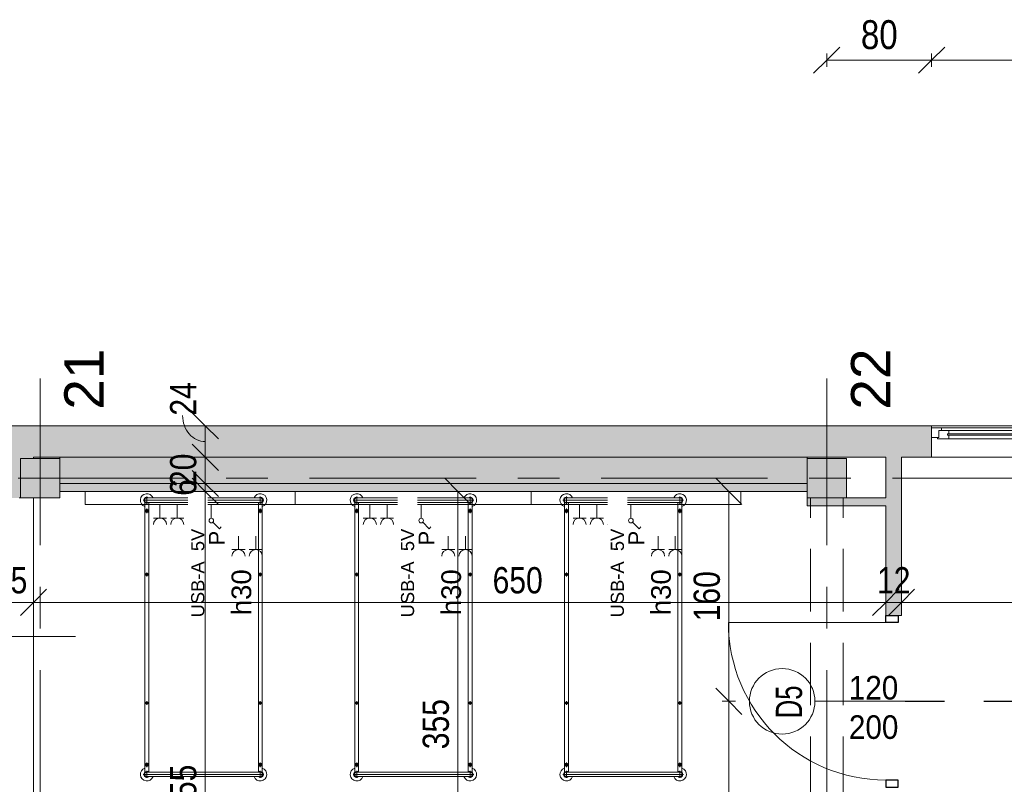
# Model space of a CAD drawing. Header units: centimetres. Extents: x -1631 to 1829, y -257 to 3158.
# Tile 35 of 128: x -1228 to -477, y 2575 to 3158. Entities that reach past the tile are written whole.
import ezdxf

# ---------------------------------------------------------------- set-up
doc = ezdxf.new("R2010")
doc.units = ezdxf.units.CM
for name, pattern in [('Dash', [60, 30, -30]), ('Oś', [222.25, 127, -31.75, 31.75, -31.75]), ('Ukryte', [71.438, 47.625, -23.813])]:
    doc.linetypes.add(name, pattern=pattern)
for name, color, linetype, lineweight in [('A-ANNO-DIMS', 211, 'Continuous', 13), ('A-ANNO-DIMS-100', 211, 'Continuous', 13), ('A-ANNO-NOTE', 131, 'Continuous', 9), ('A-DETL', 90, 'Continuous', 9), ('A-DETL-GENF', 92, 'Continuous', 9), ('A-DETL-HDLN', 90, 'Ukryte', 9), ('A-DETL-MEDM', 33, 'Continuous', 13), ('A-DOOR', 31, 'Continuous', 13), ('A-GLAZ', 151, 'Continuous', 13), ('A-GLAZ-IDEN', 152, 'Continuous', 13), ('A-WALL', 113, 'Continuous', 13), ('A-WALL-PATT', 111, 'Continuous', 13), ('I-FURN', 30, 'Continuous', 9), ('Q-SPCQ', 91, 'Continuous', 9), ('S-COLS', 52, 'Continuous', 13), ('S-GRID', 1, 'Continuous', 13), ('S-GRID-IDEN', 1, 'Continuous', 13)]:
    doc.layers.add(name, color=color, linetype=linetype, lineweight=lineweight)
doc.styles.add('Arial', font='arial.ttf', dxfattribs={"width": 0.9, "height": 18})
doc.styles.add('Arial Narrow_1', font='ARIALN.TTF', dxfattribs={"height": 22})
doc.styles.add('Arial Narrow_5', font='ARIALN.TTF', dxfattribs={"height": 20})
doc.styles.add('Arial_1', font='arial.ttf', dxfattribs={"width": 0.7, "height": 20})
doc.styles.add('Arial_13', font='arial.ttf', dxfattribs={"height": 0.2})
doc.styles.add('Arial_4', font='arial.ttf', dxfattribs={"height": 10})
doc.styles.add('Arial_5', font='arial.ttf', dxfattribs={"height": 12})
doc.styles.add('Arial_6', font='arial.ttf', dxfattribs={"height": 15})
doc.styles.add('Arial_7', font='arial.ttf', dxfattribs={"height": 30})
doc.dimstyles.new('Diagonal_1_100__0_1_', dxfattribs={"dimscale": 30.48, "dimtxt": 22.515481, "dimasz": 0.656168, "dimexe": 0.164042, "dimexo": 0.0625, "dimgap": 0.065617, "dimtad": 1, "dimdec": 1, "dimrnd": 0.1, "dimdsep": 46, "dimtxsty": 'Arial Narrow_1', "dimblk1": 'OBLIQUE', "dimblk2": 'OBLIQUE', "dimsah": 1, "dimcen": 0.09, "dimazin": 0, "dimtfac": 1, "dimtdec": 4, "dimtix": 1, "dimtmove": 0, "dimatfit": 3, "dimfxl": 0.164042, "dimfxlon": 1, "dimtvp": 1, "dimtolj": 1, "dimtzin": 0, "dimarcsym": 2})
doc.dimstyles.new('Diagonal_1_100__0__wewnętrzne', dxfattribs={"dimscale": 30.48, "dimtxt": 20.468619, "dimasz": 0.656168, "dimexe": 0.164042, "dimexo": 0.0625, "dimgap": 0.032808, "dimtad": 1, "dimdec": 0, "dimdsep": 46, "dimtxsty": 'Arial Narrow_5', "dimblk1": 'OBLIQUE', "dimblk2": 'OBLIQUE', "dimsah": 1, "dimcen": 0.09, "dimazin": 0, "dimtfac": 1, "dimtdec": 4, "dimtix": 1, "dimtmove": 1, "dimatfit": 3, "dimfxl": 0.164042, "dimfxlon": 1, "dimtvp": 1, "dimtolj": 1, "dimtzin": 0, "dimarcsym": 2})
doc.dimstyles.new('Diagonal_1_100__0__wewnętrzne_1', dxfattribs={"dimscale": 30.48, "dimtxt": 20.468619, "dimasz": 0.656168, "dimexe": 0.164042, "dimexo": 0.0625, "dimgap": 0.032808, "dimtad": 1, "dimdec": 0, "dimdsep": 46, "dimtxsty": 'Arial Narrow_5', "dimblk1": 'OBLIQUE', "dimblk2": 'OBLIQUE', "dimsah": 1, "dimcen": 0.09, "dimazin": 0, "dimtfac": 1, "dimtdec": 4, "dimtix": 1, "dimtmove": 0, "dimatfit": 3, "dimfxl": 0.164042, "dimfxlon": 1, "dimtvp": 1, "dimtolj": 1, "dimtzin": 0, "dimarcsym": 2})
doc.dimstyles.new('Diagonal_1_100__0__wewnętrzne_2', dxfattribs={"dimscale": 30.48, "dimtxt": 20.468619, "dimasz": 0.656168, "dimexe": 0.164042, "dimexo": 0.0625, "dimgap": 0.032808, "dimtad": 1, "dimdec": 0, "dimdsep": 46, "dimtxsty": 'Arial Narrow_5', "dimblk1": 'OBLIQUE', "dimblk2": 'OBLIQUE', "dimsah": 1, "dimcen": 0.09, "dimazin": 0, "dimtfac": 1, "dimtdec": 4, "dimtix": 1, "dimtmove": 2, "dimatfit": 3, "dimfxl": 0.164042, "dimfxlon": 1, "dimtvp": 1, "dimtolj": 1, "dimtzin": 0, "dimarcsym": 2})

# ---------------------------------------------------------------- blocks, each defined once
blk = doc.blocks.new('M_Concrete-Square-Column - 300 x 300mm-1794509-5_piętro III __10_50 m_ - stan projektowany')
at = {"layer": 'S-COLS', "lineweight": 9}
blk.add_hatch(color=254, dxfattribs=at).paths.add_polyline_path([(15, -15), (15, 15), (-15, 15), (-15, -15)], flags=0)
for p, q in [((15, 15), (-15, 15)), ((-15, 15), (-15, -15)), ((15, -15), (15, 15)), ((-15, -15), (15, -15))]:
    blk.add_line(p, q, dxfattribs=at)
blk = doc.blocks.new('łóżko 195x90 typ FAMED _102039_ - łóżko 195x90 typ FAMED _102039_-832813-5_piętro III __10_50 m_ - stan projektowany')
at = {"layer": 'I-FURN'}
for p, q in [((-43.25, 102.02), (-43.25, 107.47)), ((-43.25, 106.45), (43.25, 106.45)), ((43.25, 102.02), (43.25, 107.47)), ((-45.98, 104.75), (45.97, 104.75)), ((-44.75, 103.1), (-44.75, -102.61)), ((-43.25, 103.05), (43.25, 103.05)), ((-43.25, 94.85), (-43.25, 98.35)), ((-41.75, -102.55), (-41.75, 103.1)), ((41.75, -102.61), (41.75, 103.05)), ((43.25, 94.85), (43.25, 98.35)), ((44.75, 103.1), (44.75, -102.61)), ((-45, 96.6), (-41.5, 96.6)), ((45, 96.6), (41.5, 96.6)), ((-44.75, 48.19), (-41.75, 48.19)), ((-43.25, 49.69), (-43.25, 46.69)), ((44.75, 48.19), (41.75, 48.19)), ((43.25, 49.69), (43.25, 46.69)), ((-44.75, -49.81), (-41.75, -49.81)), ((-43.25, -48.31), (-43.25, -51.31)), ((44.75, -49.81), (41.75, -49.81)), ((43.25, -48.31), (43.25, -51.31)), ((-45, -96.93), (-41.5, -96.93)), ((-43.25, -95.18), (-43.25, -98.68)), ((45, -96.93), (41.5, -96.93)), ((43.25, -95.18), (43.25, -98.68)), ((45.97, -104.25), (-45.98, -104.25)), ((-43.25, -101.53), (-43.25, -106.98)), ((-43.25, -102.55), (43.25, -102.55)), ((43.25, -101.53), (43.25, -106.98)), ((-43.25, -105.95), (43.25, -105.95))]:
    blk.add_line(p, q, dxfattribs=at)
for centre, radius in [((-43.25, 96.6), 1.25), ((43.25, 96.6), 1.25), ((-43.25, 96.6), 0.8), ((43.25, 96.6), 0.8), ((-43.25, 48.19), 1), ((43.25, 48.19), 1), ((-43.25, -49.81), 1), ((43.25, -49.81), 1), ((-43.25, -96.93), 1.25), ((-43.25, -96.93), 0.8), ((43.25, -96.93), 1.25), ((43.25, -96.93), 0.8)]:
    blk.add_circle(centre, radius, dxfattribs=at)
for centre, radius, start, end in [((-43.25, 104.75), 5, 19.87687, 252.5424), ((-43.25, 104.75), 2.23, 49.8221, 312.38874), ((-43.25, 104.75), 1.93, 62.02067, 297.97933), ((-43.25, 104.75), 1.7, 90, 270), ((43.25, 104.75), 5, 287.4576, 160.12313), ((43.25, 104.75), 2.23, 229.8221, 130.1779), ((43.25, 104.75), 1.93, 242.02067, 117.97933), ((43.25, 104.75), 1.7, 270, 90), ((-43.25, -104.25), 5, 107.4576, 340.12313), ((-43.25, -104.25), 2.23, 49.8221, 310.1779), ((-43.25, -104.25), 1.93, 62.02067, 297.97933), ((-43.25, -104.25), 1.7, 90, 270), ((43.25, -104.25), 5, 199.87687, 72.5424), ((43.25, -104.25), 2.23, 229.8221, 130.1779), ((43.25, -104.25), 1.93, 242.02067, 117.97933), ((43.25, -104.25), 1.7, 270, 90)]:
    blk.add_arc(centre, radius, start, end, dxfattribs=at)
blk = doc.blocks.new('Panel Gazowo Oswietleniowy 2 - Type 1-2423792-5_piętro III __10_50 m_ - stan projektowany')
at = {"layer": 'Q-SPCQ'}
for p, q in [((-112.5, 47.33), (-102.5, 47.33)), ((-107.5, 47.33), (-107.5, 37)), ((-99.33, 47.33), (-89.33, 47.33)), ((-94.33, 47.33), (-94.33, 37)), ((47.5, 47.33), (57.5, 47.33)), ((52.5, 47.33), (52.5, 37)), ((60.67, 47.33), (70.67, 47.33)), ((65.67, 47.33), (65.67, 37)), ((-79.82, 31.43), (-81.13, 30.12)), ((-74.88, 26.48), (-79.82, 31.43)), ((80.18, 31.43), (78.87, 30.12)), ((85.12, 26.48), (80.18, 31.43)), ((-73.64, 13), (-73.64, 23.5)), ((-66.13, 23.33), (-56.13, 23.33)), ((-61.13, 23.33), (-61.13, 13)), ((-52.67, 23.33), (-42.67, 23.33)), ((-47.67, 23.33), (-47.67, 13)), ((-39.5, 23.33), (-29.5, 23.33)), ((-34.5, 23.33), (-34.5, 13)), ((86.36, 13), (86.36, 23.5)), ((93.87, 23.33), (103.87, 23.33)), ((98.87, 23.33), (98.87, 13)), ((107.33, 23.33), (117.33, 23.33)), ((112.33, 23.33), (112.33, 13)), ((120.5, 23.33), (130.5, 23.33)), ((125.5, 23.33), (125.5, 13)), ((-157.5, 3), (-157.5, 13)), ((-157.5, 13), (182.5, 13)), ((182.5, 13), (182.5, 3))]:
    blk.add_line(p, q, dxfattribs=at)
for centre in [(-73.64, 25.25), (86.36, 25.25)]:
    blk.add_circle(centre, 1.75, dxfattribs=at)
for centre, end in [((-107.5, 52.33), 0), ((-94.33, 52.33), 0), ((52.5, 52.33), 0), ((65.67, 52.33), 0), ((-61.13, 28.33), 360), ((-47.67, 28.33), 360), ((-34.5, 28.33), 360), ((98.87, 28.33), 360), ((112.33, 28.33), 360), ((125.5, 28.33), 360)]:
    blk.add_arc(centre, 5, 180, end, dxfattribs=at)
blk = doc.blocks.new('DRZWI 1S - automatyczna etykieta - Drzwi 120-2381491-5_piętro III __10_50 m_ - stan projektowany')
at = {"layer": 'A-DETL-GENF'}
for p, q in [((-65.5, 6), (-65.5, -3.5)), ((-60, 6), (-65.5, 6)), ((-60, -3.5), (-60, 6)), ((65.5, 6), (60, 6)), ((60, 6), (60, -3.5)), ((65.5, -3.5), (65.5, 6)), ((-65.5, -3.5), (-60, -3.5)), ((60, -3.5), (65.5, -3.5))]:
    blk.add_line(p, q, dxfattribs=at)
at = {"layer": 'A-DETL-MEDM', "lineweight": 25}
for p, q in [((-60, 6), (-65.5, 6)), ((-65.5, 6), (-65.5, -3.5)), ((-60, -3.5), (-60, 6)), ((60, -3.5), (60, 6)), ((60, 6), (65.5, 6)), ((65.5, 6), (65.5, -3.5)), ((-65.5, -3.5), (-60, -3.5)), ((65.5, -3.5), (60, -3.5))]:
    blk.add_line(p, q, dxfattribs=at)
at = {"layer": 'A-DOOR'}
blk.add_line((60, 6), (60, 126), dxfattribs=at)
blk.add_arc((60, 6), 120, 90, 180, dxfattribs=at)
blk = doc.blocks.new('Okno - automatyczna etykieta - 200x165 _projektowane_-2617392-5_piętro III __10_50 m_ - stan projektowany')
at = {"layer": 'A-GLAZ'}
for p, q in [((-92.5, 10.5), (-100, 10.5)), ((-100, 10.5), (-100, 3)), ((-100, 10.5), (100, 10.5)), ((-87, 8.5), (-94.5, 8.5)), ((-94.5, 8.5), (-94.5, 3)), ((-94.5, 3), (-94.5, 8.5)), ((-94.5, 8.5), (-92.5, 8.5)), ((-92.5, 8.5), (-92.5, 10.5)), ((92.5, 10.5), (-92.5, 10.5)), ((-87, 5.75), (-87, 8.5)), ((87, 8.5), (-87, 8.5)), ((94.5, 8.5), (87, 8.5)), ((87, 8.5), (87, 5.75)), ((100, 10.5), (92.5, 10.5)), ((92.5, 10.5), (92.5, 8.5)), ((92.5, 8.5), (94.5, 8.5)), ((94.5, 3), (94.5, 8.5)), ((94.5, 8.5), (94.5, 3)), ((100, 3), (100, 10.5)), ((-100, 3), (-94.5, 3)), ((-94.5, 3), (-95.5, 3)), ((-95.5, 3), (-95.5, 2)), ((-95.5, 2), (-87, 2)), ((88, 5.75), (-88, 5.75)), ((-88, 5.75), (-88, 4.75)), ((-88, 4.75), (-88, 5.75)), ((-88, 5.75), (-87, 5.75)), ((-88, 4.75), (88, 4.75)), ((-87, 4.75), (-88, 4.75)), ((-87, 2), (-87, 4.75)), ((87, 2), (-87, 2)), ((2.5, 7.25), (-2.5, 7.25)), ((-2.5, 7.25), (-2.5, 3.25)), ((-2.5, 3.25), (2.5, 3.25)), ((2.5, 3.25), (2.5, 7.25)), ((87, 5.75), (88, 5.75)), ((87, 4.75), (87, 2)), ((88, 4.75), (87, 4.75)), ((87, 2), (95.5, 2)), ((88, 4.75), (88, 5.75)), ((88, 5.75), (88, 4.75)), ((95.5, 3), (94.5, 3)), ((94.5, 3), (100, 3)), ((95.5, 2), (95.5, 3))]:
    blk.add_line(p, q, dxfattribs=at)
blk = doc.blocks.new('DIMBLOCK35-5_piętro III __10_50 m_ - stan projektowany')
at = {"layer": 'A-ANNO-DIMS-100', "transparency": 16777216}
for p, q in [((-1086.6, 2798.33), (-1096.6, 2808.33)), ((-1091.6, 2798.33), (-1081.6, 2798.33)), ((-1086.6, 2798.33), (-1091.6, 2798.33)), ((-1086.6, 2343.33), (-1086.6, 2798.33)), ((-1086.6, 2798.33), (-1076.6, 2788.33)), ((-1086.6, 2343.33), (-1096.6, 2353.33)), ((-1091.6, 2343.33), (-1081.6, 2343.33)), ((-1086.6, 2343.33), (-1091.6, 2343.33)), ((-1086.6, 2343.33), (-1076.6, 2333.33))]:
    blk.add_line(p, q, dxfattribs=at)
at = {"layer": 'A-ANNO-DIMS-100', "color": 0, "transparency": 16777216, "insert": (-1113.45, 2551.82), "char_height": 20, "width": 45.6158, "attachment_point": 1, "rotation": 90, "line_spacing_factor": 0.974696, "style": 'Arial Narrow_5'}
blk.add_mtext('455', dxfattribs=at)
blk = doc.blocks.new('_Oblique')
at = {"color": 0, "linetype": 'ByBlock', "lineweight": -2}
blk.add_line((-0.5, -0.5), (0.5, 0.5), dxfattribs=at)
blk = doc.blocks.new('DIMBLOCK36-5_piętro III __10_50 m_ - stan projektowany')
at = {"layer": 'A-ANNO-DIMS-100', "transparency": 16777216}
for p, q in [((-1086.6, 2804.33), (-1096.6, 2814.33)), ((-1086.6, 2798.33), (-1096.6, 2808.33)), ((-1091.6, 2804.33), (-1081.6, 2804.33)), ((-1086.6, 2804.33), (-1091.6, 2804.33)), ((-1086.6, 2798.33), (-1086.6, 2804.33)), ((-1086.6, 2804.33), (-1076.6, 2794.33)), ((-1091.6, 2798.33), (-1081.6, 2798.33)), ((-1086.6, 2798.33), (-1091.6, 2798.33)), ((-1086.6, 2798.33), (-1076.6, 2788.33))]:
    blk.add_line(p, q, dxfattribs=at)
at = {"layer": 'A-ANNO-DIMS-100', "color": 0, "transparency": 16777216, "insert": (-1113.45, 2794.99), "char_height": 20, "width": 15.2053, "attachment_point": 1, "rotation": 90, "line_spacing_factor": 0.974696, "style": 'Arial Narrow_5'}
blk.add_mtext('\\fArial Narrow|b0|i0|c238|p34|;6', dxfattribs=at)
blk = doc.blocks.new('DIMBLOCK37-5_piętro III __10_50 m_ - stan projektowany')
at = {"layer": 'A-ANNO-DIMS-100', "transparency": 16777216}
for p, q in [((-1086.6, 2824.33), (-1096.6, 2834.33)), ((-1077.69, 2824.33), (-1091.6, 2824.33)), ((-1086.6, 2804.33), (-1086.6, 2824.33)), ((-1086.6, 2824.33), (-1076.6, 2814.33)), ((-1086.6, 2824.33), (-1077.69, 2824.33)), ((-1086.6, 2804.33), (-1096.6, 2814.33)), ((-1091.6, 2804.33), (-1081.6, 2804.33)), ((-1086.6, 2804.33), (-1091.6, 2804.33)), ((-1086.6, 2804.33), (-1076.6, 2794.33))]:
    blk.add_line(p, q, dxfattribs=at)
at = {"layer": 'A-ANNO-DIMS-100', "color": 0, "transparency": 16777216, "insert": (-1113.45, 2801.65), "char_height": 20, "width": 30.4105, "attachment_point": 1, "rotation": 90, "line_spacing_factor": 0.974696, "style": 'Arial Narrow_5'}
blk.add_mtext('20', dxfattribs=at)
blk = doc.blocks.new('DIMBLOCK38-5_piętro III __10_50 m_ - stan projektowany')
at = {"layer": 'A-ANNO-DIMS-100', "transparency": 16777216}
for p, q in [((-1086.6, 2848.33), (-1096.6, 2858.33)), ((-1091.6, 2848.33), (-1081.6, 2848.33)), ((-1086.6, 2848.33), (-1091.6, 2848.33)), ((-1086.6, 2824.33), (-1086.6, 2848.33)), ((-1086.6, 2848.33), (-1076.6, 2838.33)), ((-1086.6, 2824.33), (-1096.6, 2834.33)), ((-1077.69, 2824.33), (-1091.6, 2824.33)), ((-1086.6, 2824.33), (-1076.6, 2814.33)), ((-1086.6, 2824.33), (-1077.69, 2824.33))]:
    blk.add_line(p, q, dxfattribs=at)
blk.add_ellipse((-1086.6, 2856.08), major_axis=(0, 19.75), ratio=0.873073, start_param=1.570796, end_param=3.141593, dxfattribs=at)
at = {"layer": 'A-ANNO-DIMS-100', "color": 0, "transparency": 16777216, "insert": (-1113.45, 2856.08), "char_height": 20, "width": 30.4105, "attachment_point": 1, "rotation": 90, "line_spacing_factor": 0.974696, "style": 'Arial Narrow_5'}
blk.add_mtext('24', dxfattribs=at)
blk = doc.blocks.new('DIMBLOCK75-5_piętro III __10_50 m_ - stan projektowany')
at = {"layer": 'A-ANNO-DIMS-100', "transparency": 16777216}
for p, q in [((-1252.62, 2713.76), (-1242.62, 2723.76)), ((-1252.62, 2718.76), (-1252.62, 2708.76)), ((-1252.62, 2713.76), (-1252.62, 2718.76)), ((-1217.62, 2713.76), (-1207.62, 2723.76)), ((-1217.62, 2718.76), (-1217.62, 2708.76)), ((-1217.62, 2713.76), (-1217.62, 2718.76)), ((-1252.62, 2713.76), (-1262.62, 2703.76)), ((-1252.62, 2713.76), (-1217.62, 2713.76)), ((-1217.62, 2713.76), (-1227.62, 2703.76))]:
    blk.add_line(p, q, dxfattribs=at)
at = {"layer": 'A-ANNO-DIMS-100', "color": 0, "transparency": 16777216, "insert": (-1247.79, 2740.61), "char_height": 20, "width": 30.4105, "attachment_point": 1, "line_spacing_factor": 0.974696, "style": 'Arial Narrow_5'}
blk.add_mtext('35', dxfattribs=at)
blk = doc.blocks.new('DIMBLOCK76-5_piętro III __10_50 m_ - stan projektowany')
at = {"layer": 'A-ANNO-DIMS-100', "transparency": 16777216}
for p, q in [((-1217.62, 2713.76), (-1207.62, 2723.76)), ((-1217.62, 2718.76), (-1217.62, 2708.76)), ((-1217.62, 2713.76), (-1217.62, 2718.76)), ((-567.62, 2713.76), (-557.62, 2723.76)), ((-567.62, 2718.76), (-567.62, 2708.76)), ((-567.62, 2713.76), (-567.62, 2718.76)), ((-1217.62, 2713.76), (-1227.62, 2703.76)), ((-1217.62, 2713.76), (-567.62, 2713.76)), ((-567.62, 2713.76), (-577.62, 2703.76))]:
    blk.add_line(p, q, dxfattribs=at)
at = {"layer": 'A-ANNO-DIMS-100', "color": 0, "transparency": 16777216, "insert": (-867.45, 2740.61), "char_height": 20, "width": 45.6158, "attachment_point": 1, "line_spacing_factor": 0.974696, "style": 'Arial Narrow_5'}
blk.add_mtext('650', dxfattribs=at)
blk = doc.blocks.new('DIMBLOCK77-5_piętro III __10_50 m_ - stan projektowany')
at = {"layer": 'A-ANNO-DIMS-100', "transparency": 16777216}
for p, q in [((-567.62, 2713.76), (-557.62, 2723.76)), ((-567.62, 2718.76), (-567.62, 2708.76)), ((-567.62, 2713.76), (-567.62, 2718.76)), ((-555.62, 2713.76), (-545.62, 2723.76)), ((-555.62, 2718.76), (-555.62, 2708.76)), ((-555.62, 2713.76), (-555.62, 2718.76)), ((-567.62, 2713.76), (-577.62, 2703.76)), ((-567.62, 2713.76), (-555.62, 2713.76)), ((-555.62, 2713.76), (-565.62, 2703.76))]:
    blk.add_line(p, q, dxfattribs=at)
at = {"layer": 'A-ANNO-DIMS-100', "color": 0, "transparency": 16777216, "insert": (-574.29, 2740.61), "char_height": 20, "width": 30.4105, "attachment_point": 1, "line_spacing_factor": 0.974696, "style": 'Arial Narrow_5'}
blk.add_mtext('12', dxfattribs=at)
blk = doc.blocks.new('DIMBLOCK78-5_piętro III __10_50 m_ - stan projektowany')
at = {"layer": 'A-ANNO-DIMS-100', "transparency": 16777216}
for p, q in [((-555.62, 2713.76), (-545.62, 2723.76)), ((-555.62, 2718.76), (-555.62, 2708.76)), ((-555.62, 2713.76), (-555.62, 2718.76)), ((-322.62, 2713.76), (-312.62, 2723.76)), ((-322.62, 2718.76), (-322.62, 2708.76)), ((-322.62, 2713.76), (-322.62, 2718.76)), ((-555.62, 2713.76), (-565.62, 2703.76)), ((-555.62, 2713.76), (-322.62, 2713.76)), ((-322.62, 2713.76), (-332.62, 2703.76))]:
    blk.add_line(p, q, dxfattribs=at)
at = {"layer": 'A-ANNO-DIMS-100', "color": 0, "transparency": 16777216, "insert": (-458.13, 2740.61), "char_height": 20, "width": 45.6158, "attachment_point": 1, "line_spacing_factor": 0.974696, "style": 'Arial Narrow_5'}
blk.add_mtext('233', dxfattribs=at)
blk = doc.blocks.new('DIMBLOCK117-5_piętro III __10_50 m_ - stan projektowany')
at = {"layer": 'A-ANNO-DIMS-100', "transparency": 16777216}
for p, q in [((-893.96, 2798.33), (-903.96, 2808.33)), ((-898.96, 2798.33), (-888.96, 2798.33)), ((-893.96, 2798.33), (-898.96, 2798.33)), ((-893.96, 2443.33), (-893.96, 2798.33)), ((-893.96, 2798.33), (-883.96, 2788.33)), ((-893.96, 2443.33), (-903.96, 2453.33)), ((-898.96, 2443.33), (-888.96, 2443.33)), ((-893.96, 2443.33), (-898.96, 2443.33)), ((-893.96, 2443.33), (-883.96, 2433.33))]:
    blk.add_line(p, q, dxfattribs=at)
at = {"layer": 'A-ANNO-DIMS-100', "color": 0, "transparency": 16777216, "insert": (-920.81, 2601.82), "char_height": 20, "width": 45.6158, "attachment_point": 1, "rotation": 90, "line_spacing_factor": 0.974696, "style": 'Arial Narrow_5'}
blk.add_mtext('355', dxfattribs=at)
blk = doc.blocks.new('DIMBLOCK159-5_piętro III __10_50 m_ - stan projektowany')
at = {"layer": 'A-ANNO-DIMS-100', "transparency": 16777216}
for p, q in [((-687.3, 2638.33), (-697.3, 2648.33)), ((-692.3, 2638.33), (-682.3, 2638.33)), ((-687.3, 2638.33), (-692.3, 2638.33)), ((-687.3, 2379.33), (-687.3, 2638.33)), ((-687.3, 2638.33), (-677.3, 2628.33)), ((-687.3, 2379.33), (-697.3, 2389.33)), ((-692.3, 2379.33), (-682.3, 2379.33)), ((-687.3, 2379.33), (-692.3, 2379.33)), ((-687.3, 2379.33), (-677.3, 2369.33))]:
    blk.add_line(p, q, dxfattribs=at)
at = {"layer": 'A-ANNO-DIMS-100', "color": 0, "transparency": 16777216, "insert": (-714.15, 2489.82), "char_height": 20, "width": 45.6158, "attachment_point": 1, "rotation": 90, "line_spacing_factor": 0.974696, "style": 'Arial Narrow_5'}
blk.add_mtext('259', dxfattribs=at)
blk = doc.blocks.new('DIMBLOCK160-5_piętro III __10_50 m_ - stan projektowany')
at = {"layer": 'A-ANNO-DIMS-100', "transparency": 16777216}
for p, q in [((-687.3, 2798.33), (-697.3, 2808.33)), ((-692.3, 2798.33), (-682.3, 2798.33)), ((-687.3, 2798.33), (-692.3, 2798.33)), ((-687.3, 2638.33), (-687.3, 2798.33)), ((-687.3, 2798.33), (-677.3, 2788.33)), ((-687.3, 2638.33), (-697.3, 2648.33)), ((-692.3, 2638.33), (-682.3, 2638.33)), ((-687.3, 2638.33), (-692.3, 2638.33)), ((-687.3, 2638.33), (-677.3, 2628.33))]:
    blk.add_line(p, q, dxfattribs=at)
at = {"layer": 'A-ANNO-DIMS-100', "color": 0, "transparency": 16777216, "insert": (-714.15, 2699.32), "char_height": 20, "width": 45.6158, "attachment_point": 1, "rotation": 90, "line_spacing_factor": 0.974696, "style": 'Arial Narrow_5'}
blk.add_mtext('160', dxfattribs=at)
blk = doc.blocks.new('Okno_LD_typ 100 - metka _ wys_parapetu-2491833-5_piętro III __10_50 m_ - stan projektowany')
at = {"layer": 'A-GLAZ-IDEN'}
blk.add_line((0, 1.8925), (0, -0.3919), dxfattribs=at)
blk.add_circle((0, -0.0919), 0.3, dxfattribs=at)
at = {"layer": 'A-GLAZ-IDEN', "insert": (0.4711, 0.6634), "char_height": 0.2, "width": 0.48783, "attachment_point": 3, "rotation": 90, "line_spacing_factor": 0.936439, "style": 'Arial_13', "bg_fill": 3, "box_fill_scale": 1.25, "bg_fill_color": 256, "bg_fill_true_color": 13158600, "bg_fill_transparency": 0}
blk.add_mtext('\\pxqr,t6.35,12.7,19.05,25.4,31.75,38.1,44.45,50.8,57.15,63.5,69.85,76.2,82.55,88.9,95.25,101.6,107.95,114.3,120.65,127,133.35,139.7,146.05,152.4,158.75,165.1,171.45,177.8,184.15,190.5,196.85,203.2;{hp= }', dxfattribs=at)
blk = doc.blocks.new('DIMBLOCK266-5_piętro III __10_50 m_ - stan projektowany')
at = {"layer": 'A-ANNO-DIMS-100', "transparency": 16777216}
for p, q in [((-532.62, 3127.02), (-522.62, 3137.02)), ((-532.62, 3122.02), (-532.62, 3132.02)), ((-332.62, 3127.02), (-322.62, 3137.02)), ((-332.62, 3122.02), (-332.62, 3132.02)), ((-532.62, 3127.02), (-542.62, 3117.02)), ((-332.62, 3127.02), (-532.62, 3127.02)), ((-532.62, 3127.02), (-532.62, 3122.02)), ((-332.62, 3127.02), (-342.62, 3117.02)), ((-332.62, 3127.02), (-332.62, 3122.02))]:
    blk.add_line(p, q, dxfattribs=at)
at = {"layer": 'A-ANNO-DIMS-100', "color": 0, "transparency": 16777216, "insert": (-453.53, 3157.45), "char_height": 22, "width": 50.1774, "attachment_point": 1, "line_spacing_factor": 0.974696, "style": 'Arial Narrow_1'}
blk.add_mtext('200', dxfattribs=at)
blk = doc.blocks.new('DIMBLOCK267-5_piętro III __10_50 m_ - stan projektowany')
at = {"layer": 'A-ANNO-DIMS-100', "transparency": 16777216}
for p, q in [((-612.62, 3127.02), (-602.62, 3137.02)), ((-612.62, 3122.02), (-612.62, 3132.02)), ((-532.62, 3127.02), (-522.62, 3137.02)), ((-532.62, 3122.02), (-532.62, 3132.02)), ((-612.62, 3127.02), (-622.62, 3117.02)), ((-532.62, 3127.02), (-612.62, 3127.02)), ((-612.62, 3127.02), (-612.62, 3122.02)), ((-532.62, 3127.02), (-542.62, 3117.02)), ((-532.62, 3127.02), (-532.62, 3122.02))]:
    blk.add_line(p, q, dxfattribs=at)
at = {"layer": 'A-ANNO-DIMS-100', "color": 0, "transparency": 16777216, "insert": (-586.56, 3157.45), "char_height": 22, "width": 33.4516, "attachment_point": 1, "line_spacing_factor": 0.974696, "style": 'Arial Narrow_1'}
blk.add_mtext('80', dxfattribs=at)

msp = doc.modelspace()

# ---------------------------------------------------------------- hatches: boundary and pattern name
at = {"layer": 'A-WALL-PATT'}
for points in [[(-1227.62, 2793.33), (-1227.62, 2823.33), (-1217.62, 2823.33), (-1217.62, 2848.33), (-1252.62, 2848.33), (-1252.62, 2793.33), (-1228.62, 2793.33)], [(-627.62, 2804.33), (-627.62, 2824.33), (-1197.62, 2824.33), (-1197.62, 2804.33), (-719.31, 2804.33)], [(-627.62, 2798.33), (-627.62, 2804.33), (-1197.62, 2804.33), (-1197.62, 2798.33), (-719.31, 2798.33)], [(-567.62, 2787.33), (-567.62, 2793.33), (-627.62, 2793.33), (-627.62, 2787.33), (-597.62, 2787.33)]]:
    msp.add_hatch(color=9, dxfattribs=at).paths.add_polyline_path(points, flags=0)
h = msp.add_hatch(color=9, dxfattribs=at)
h.paths.add_polyline_path([(1227.38, 2824.33), (1227.38, 2848.33), (507.38, 2848.33), (507.38, 2824.33), (1203.38, 2824.33)], flags=0)
h.paths.add_polyline_path([(307.38, 2824.33), (307.38, 2848.33), (267.38, 2848.33), (267.38, 2824.33), (297.38, 2824.33)], flags=0)
h.paths.add_polyline_path([(157.38, 2824.33), (157.38, 2848.33), (-182.62, 2848.33), (-182.62, 2824.33), (142.38, 2824.33)], flags=0)
h.paths.add_polyline_path([(-332.62, 2824.33), (-292.62, 2824.33), (-292.62, 2848.33), (-332.62, 2848.33), (-332.62, 2839.33)], flags=0)
h.paths.add_polyline_path([(-532.62, 2824.33), (-532.62, 2848.33), (-1217.62, 2848.33), (-1217.62, 2824.33), (-547.62, 2824.33)], flags=0)
h = msp.add_hatch(color=9, dxfattribs=at)
h.paths.add_polyline_path([(-555.62, 1833.33), (-555.62, 1952.83), (-567.62, 1952.83), (-567.62, 1833.33)], flags=0)
h.paths.add_polyline_path([(-555.62, 2173.83), (-555.62, 2482.83), (-567.62, 2482.83), (-567.62, 2173.83)], flags=0)
h.paths.add_polyline_path([(-555.62, 2703.83), (-555.62, 2824.33), (-567.62, 2824.33), (-567.62, 2703.83), (-558.12, 2703.83)], flags=0)

# ---------------------------------------------------------------- linework, layer by layer
at = {"layer": 'A-ANNO-NOTE', "lineweight": 13}
msp.add_line((-531.62, 2638.33), (-621.62, 2638.33), dxfattribs=at)
msp.add_line((-531.62, 2638.33), (-621.62, 2638.33), dxfattribs=at)
msp.add_circle((-646.62, 2638.33), 25, dxfattribs=at)
at = {"layer": 'A-DETL', "linetype": 'Dash', "lineweight": 25}
msp.add_open_spline([(-552.77, 2638.57), (-478.91, 2638.57), (-476.08, 2638.57), (-439.12, 2638.57), (-439.12, 2601.62), (-439.12, 2598.79), (-439.12, 2573.54), (-439.12, 1655.82), (-439.12, 1618.87), (-439.12, 1616.04), (-439.12, 1512.36), (-439.12, 1509.53), (-439.12, 1472.57), (-476.08, 1472.57), (-478.91, 1472.57), (-555.62, 1472.57)], degree=3, knots=[0, 0, 0, 0, 1.242892, 2.082132, 2.921372, 3.63261, 13.975949, 24.692511, 35.163852, 36.732804, 37.928533, 39.497485, 40.336725, 41.175965, 42.450024, 42.450024, 42.450024, 42.450024], dxfattribs=at)
at = {"layer": 'A-DETL-HDLN'}
for p, q in [((-625.12, 420.83), (-625.12, 2793.33)), ((-600.12, 420.83), (-600.12, 2793.33))]:
    msp.add_line(p, q, dxfattribs=at)
at = {"layer": 'A-WALL', "lineweight": 9}
for p, q in [((307.38, 2848.33), (-1252.62, 2848.33)), ((-532.62, 2846.83), (-532.62, 2848.33)), ((-532.62, 2824.33), (-532.62, 2839.33)), ((-1217.62, 2824.33), (-567.62, 2824.33)), ((-1217.62, 2823.33), (-1217.62, 2824.33)), ((-1197.62, 2824.33), (-1197.62, 2823.33)), ((-627.62, 2823.33), (-627.62, 2824.33)), ((-567.62, 2824.33), (-567.62, 2793.33)), ((-555.62, 2703.83), (-555.62, 2824.33)), ((-327.62, 2824.33), (-555.62, 2824.33)), ((-1197.62, 2804.33), (-627.62, 2804.33)), ((-1197.62, 2798.33), (-627.62, 2798.33)), ((-1228.62, 2793.33), (-1227.62, 2793.33)), ((-1217.62, 2793.33), (-1217.62, 2343.33)), ((-627.62, 2793.33), (-627.62, 2787.33)), ((-627.62, 2787.33), (-567.62, 2787.33)), ((-567.62, 2793.33), (-597.62, 2793.33)), ((-567.62, 2787.33), (-567.62, 2703.83)), ((-558.12, 2703.83), (-555.62, 2703.83))]:
    msp.add_line(p, q, dxfattribs=at)
at = {"layer": 'S-GRID', "linetype": 'Oś'}
for p, q in [((-1212.62, 2884.27), (-1212.62, 27.13)), ((-612.62, 2884.27), (-612.62, 27.13)), ((1342.46, 2808.33), (-1368.76, 2808.33))]:
    msp.add_line(p, q, dxfattribs=at)

# ---------------------------------------------------------------- block references
at = {"layer": 'A-DOOR', "rotation": 89.9999999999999}
msp.add_blockref('DRZWI 1S - automatyczna etykieta - Drzwi 120-2381491-5_piętro III __10_50 m_ - stan projektowany', (-561.62, 2638.33), dxfattribs=at)
at = {"layer": 'A-GLAZ'}
msp.add_blockref('Okno - automatyczna etykieta - 200x165 _projektowane_-2617392-5_piętro III __10_50 m_ - stan projektowany', (-432.62, 2836.33), dxfattribs=at)
at = {"layer": 'I-FURN'}
for p in [(-1087.87, 2686.88), (-927.87, 2686.88), (-767.87, 2686.88)]:
    msp.add_blockref('łóżko 195x90 typ FAMED _102039_ - łóżko 195x90 typ FAMED _102039_-832813-5_piętro III __10_50 m_ - stan projektowany', p, dxfattribs=at)
at = {"layer": 'Q-SPCQ', "rotation": 180}
for p in [(-995.62, 2801.33), (-835.62, 2801.33)]:
    msp.add_blockref('Panel Gazowo Oswietleniowy 2 - Type 1-2423792-5_piętro III __10_50 m_ - stan projektowany', p, dxfattribs=at)
at = {"layer": 'S-COLS', "lineweight": 9}
for p in [(-1212.62, 2808.33), (-612.62, 2808.33)]:
    msp.add_blockref('M_Concrete-Square-Column - 300 x 300mm-1794509-5_piętro III __10_50 m_ - stan projektowany', p, dxfattribs=at)

# ---------------------------------------------------------------- texts
at = {"layer": 'A-ANNO-NOTE', "lineweight": 211, "insert": (-641.33, 2637.9), "char_height": 20, "width": 25.97, "attachment_point": 5, "rotation": 90, "line_spacing_factor": 0.936439, "style": 'Arial_1'}
msp.add_mtext('\\pxqc,t4.445,8.89,13.335,17.78,22.225,26.67,31.115,35.56,40.005,44.45,48.895,53.34,57.785,62.23,66.675,71.12,75.565,80.01,84.455,88.9,93.345,97.79,102.235,106.68,111.125,115.57,120.015,124.46,128.905,133.35,137.795,142.24;{D5}', dxfattribs=at)
at = {"layer": 'A-ANNO-NOTE', "lineweight": 211, "char_height": 18, "width": 38.07, "attachment_point": 5, "line_spacing_factor": 0.936439, "style": 'Arial'}
for s, insert in [('\\pxqc,t6.35,12.7,19.05,25.4,31.75,38.1,44.45,50.8,57.15,63.5,69.85,76.2,82.55,88.9,95.25,101.6,107.95,114.3,120.65,127,133.35,139.7,146.05,152.4,158.75,165.1,171.45,177.8,184.15,190.5,196.85,203.2;{120}', (-576.95, 2648.56)), ('\\pxqc,t6.35,12.7,19.05,25.4,31.75,38.1,44.45,50.8,57.15,63.5,69.85,76.2,82.55,88.9,95.25,101.6,107.95,114.3,120.65,127,133.35,139.7,146.05,152.4,158.75,165.1,171.45,177.8,184.15,190.5,196.85,203.2;{200}', (-576.86, 2618.56)), ('\\pxqc,t6.35,12.7,19.05,25.4,31.75,38.1,44.45,50.8,57.15,63.5,69.85,76.2,82.55,88.9,95.25,101.6,107.95,114.3,120.65,127,133.35,139.7,146.05,152.4,158.75,165.1,171.45,177.8,184.15,190.5,196.85,203.2;{200}', (-576.86, 2618.56))]:
    msp.add_mtext(s, dxfattribs=dict(at, insert=insert))
at = {"layer": 'S-GRID-IDEN', "char_height": 30, "width": 48.3, "attachment_point": 5, "rotation": 90, "line_spacing_factor": 0.936439, "style": 'Arial_7'}
for s, insert in [('\\pxqc,t4.23333,8.46667,12.7,16.93333,21.16667,25.4,29.63333,33.86667,38.1,42.33333,46.56667,50.8,55.03333,59.26667,63.5,67.73333,71.96667,76.2,80.43333,84.66667,88.9,93.13333,97.36667,101.6,105.83333,110.06667,114.3,118.53333,122.76667,127,131.23333,135.46667;{21}', (-1179.12, 2883.93)), ('\\pxqc,t4.23333,8.46667,12.7,16.93333,21.16667,25.4,29.63333,33.86667,38.1,42.33333,46.56667,50.8,55.03333,59.26667,63.5,67.73333,71.96667,76.2,80.43333,84.66667,88.9,93.13333,97.36667,101.6,105.83333,110.06667,114.3,118.53333,122.76667,127,131.23333,135.46667;{22}', (-579.12, 2883.93))]:
    msp.add_mtext(s, dxfattribs=dict(at, insert=insert))

# ---------------------------------------------------------------- dimensions: what is measured, and where the dimension line sits
at = {"layer": 'A-ANNO-DIMS'}
for base, p1, p2, dimstyle, override, picture, middle in [((-612.62, 3127.02), (-532.62, 3122.02), (-612.62, 3122.02), 'Diagonal_1_100__0_1_', {"dimpost": '<>', "dimfxl": 80}, 'DIMBLOCK267-5_piętro III __10_50 m_ - stan projektowany', (-572.62, 3140.25)), ((-1217.62, 2713.76), (-1252.62, 2718.76), (-1217.62, 2718.76), 'Diagonal_1_100__0__wewnętrzne_1', {"dimpost": '<>', "dimfxl": 35}, 'DIMBLOCK75-5_piętro III __10_50 m_ - stan projektowany', (-1235.12, 2724.97)), ((-555.62, 2713.76), (-567.62, 2718.76), (-555.62, 2718.76), 'Diagonal_1_100__0__wewnętrzne_1', {"dimpost": '<>', "dimfxl": 12}, 'DIMBLOCK77-5_piętro III __10_50 m_ - stan projektowany', (-561.62, 2724.8)), ((-322.62, 2713.76), (-555.62, 2718.76), (-322.62, 2718.76), 'Diagonal_1_100__0__wewnętrzne_1', {"dimpost": '<>', "dimfxl": 233}, 'DIMBLOCK78-5_piętro III __10_50 m_ - stan projektowany', (-439.12, 2724.97))]:
    dim = msp.add_linear_dim(base=base, p1=p1, p2=p2, dimstyle=dimstyle, override=override, dxfattribs=at)
    dim.commit()
    dim.dimension.update_dxf_attribs({"geometry": picture, "text_midpoint": middle})
for base, p1, p2, angle, dimstyle, override, picture, middle in [((-532.62, 3127.02), (-332.62, 3122.02), (-532.62, 3122.02), 0, 'Diagonal_1_100__0_1_', {"dimpost": '<>', "dimfxl": 200}, 'DIMBLOCK266-5_piętro III __10_50 m_ - stan projektowany', (-432.62, 3140.25)), ((-687.3, 2798.33), (-692.3, 2638.33), (-692.3, 2798.33), 90, 'Diagonal_1_100__0__wewnętrzne_1', {"dimpost": '<>', "dimfxl": 160}, 'DIMBLOCK160-5_piętro III __10_50 m_ - stan projektowany', (-698.51, 2718.33)), ((-687.3, 2638.33), (-692.3, 2379.33), (-692.3, 2638.33), 90, 'Diagonal_1_100__0__wewnętrzne_1', {"dimpost": '<>', "dimfxl": 259}, 'DIMBLOCK159-5_piętro III __10_50 m_ - stan projektowany', (-698.51, 2508.83))]:
    dim = msp.add_linear_dim(base=base, p1=p1, p2=p2, angle=angle, dimstyle=dimstyle, override=override, dxfattribs=at)
    dim.commit()
    dim.dimension.update_dxf_attribs({"geometry": picture, "text_midpoint": middle})
dim = msp.add_linear_dim(base=(-1086.6, 2848.33), p1=(-1077.69, 2824.33), p2=(-1091.6, 2848.33), angle=90, dimstyle='Diagonal_1_100__0__wewnętrzne', override={"dimpost": '<>', "dimfxl": 27.740694}, dxfattribs=at)
dim.commit()
dim.dimension.update_dxf_attribs({"geometry": 'DIMBLOCK38-5_piętro III __10_50 m_ - stan projektowany', "text_midpoint": (-1100.12, 2871.28), "dimtype": 160, "text_rotation": 90})

# ---------------------------------------------------------------- next in the draw order: texts
at = {"layer": 'A-ANNO-NOTE', "lineweight": 13, "rotation": 90, "line_spacing_factor": 0.936439, "bg_fill": 3, "box_fill_scale": 1.25, "bg_fill_color": 256, "bg_fill_true_color": 13158600, "bg_fill_transparency": 0}
for s, insert, char_height, width, attachment_point, style in [('\\pxqc,t12.7,25.4,38.1,50.8,63.5,76.2,88.9,101.6,114.3,127,139.7,152.4,165.1,177.8,190.5,203.2,215.9,228.6,241.3,254,266.7,279.4,292.1,304.8,317.5,330.2,342.9,355.6,368.3,381,393.7,406.4;{USB-A  5V}', (-1092.25, 2736.09), 10, 113.1, 5, 'Arial_4'), ('\\pxqc,t12.7,25.4,38.1,50.8,63.5,76.2,88.9,101.6,114.3,127,139.7,152.4,165.1,177.8,190.5,203.2,215.9,228.6,241.3,254,266.7,279.4,292.1,304.8,317.5,330.2,342.9,355.6,368.3,381,393.7,406.4;{USB-A  5V}', (-932.25, 2736.09), 10, 113.1, 5, 'Arial_4'), ('\\pxqc,t12.7,25.4,38.1,50.8,63.5,76.2,88.9,101.6,114.3,127,139.7,152.4,165.1,177.8,190.5,203.2,215.9,228.6,241.3,254,266.7,279.4,292.1,304.8,317.5,330.2,342.9,355.6,368.3,381,393.7,406.4;{USB-A  5V}', (-772.25, 2736.09), 10, 113.1, 5, 'Arial_4'), ('\\pxt8.46667,16.93333,25.4,33.86667,42.33333,50.8,59.26667,67.73333,76.2,84.66667,93.13333,101.6,110.06667,118.53333,127,135.46667,143.93333,152.4,160.86667,169.33333,177.8,186.26667,194.73333,203.2,211.66667,220.13333,228.6,237.06667,245.53333,254,262.46667,270.93333;{h30}', (-1066.55, 2703.98), 15, 36.764, 1, 'Arial_6'), ('\\pxt8.46667,16.93333,25.4,33.86667,42.33333,50.8,59.26667,67.73333,76.2,84.66667,93.13333,101.6,110.06667,118.53333,127,135.46667,143.93333,152.4,160.86667,169.33333,177.8,186.26667,194.73333,203.2,211.66667,220.13333,228.6,237.06667,245.53333,254,262.46667,270.93333;{h30}', (-906.55, 2703.98), 15, 36.764, 1, 'Arial_6'), ('\\pxt8.46667,16.93333,25.4,33.86667,42.33333,50.8,59.26667,67.73333,76.2,84.66667,93.13333,101.6,110.06667,118.53333,127,135.46667,143.93333,152.4,160.86667,169.33333,177.8,186.26667,194.73333,203.2,211.66667,220.13333,228.6,237.06667,245.53333,254,262.46667,270.93333;{h30}', (-746.55, 2703.98), 15, 36.764, 1, 'Arial_6')]:
    msp.add_mtext(s, dxfattribs=dict(at, insert=insert, char_height=char_height, width=width, attachment_point=attachment_point, style=style))

# ---------------------------------------------------------------- next in the draw order: texts
at = {"layer": 'A-ANNO-NOTE', "lineweight": 13, "char_height": 12, "width": 12.019, "attachment_point": 5, "rotation": 90, "line_spacing_factor": 0.936439, "style": 'Arial_5'}
for insert in [(-1077.87, 2762.73), (-917.87, 2762.73), (-757.87, 2762.73)]:
    msp.add_mtext('\\pxqc,t10.58333,21.16667,31.75,42.33333,52.91667,63.5,74.08333,84.66667,95.25,105.83333,116.41667,127,137.58333,148.16667,158.75,169.33333,179.91667,190.5,201.08333,211.66667,222.25,232.83333,243.41667,254,264.58333,275.16667,285.75,296.33333,306.91667,317.5,328.08333,338.66667;{P}', dxfattribs=dict(at, insert=insert))
at = {"layer": 'A-ANNO-NOTE', "lineweight": 13, "insert": (-906.55, 2703.98), "char_height": 15, "width": 36.764, "attachment_point": 1, "rotation": 90, "line_spacing_factor": 0.936439, "style": 'Arial_6', "bg_fill": 3, "box_fill_scale": 1.25, "bg_fill_color": 256, "bg_fill_true_color": 13158600, "bg_fill_transparency": 0}
msp.add_mtext('\\pxt8.46667,16.93333,25.4,33.86667,42.33333,50.8,59.26667,67.73333,76.2,84.66667,93.13333,101.6,110.06667,118.53333,127,135.46667,143.93333,152.4,160.86667,169.33333,177.8,186.26667,194.73333,203.2,211.66667,220.13333,228.6,237.06667,245.53333,254,262.46667,270.93333;{h30}', dxfattribs=at)

# ---------------------------------------------------------------- next in the draw order: dimensions: what is measured, and where the dimension line sits
at = {"layer": 'A-ANNO-DIMS'}
for base, p1, p2, override, picture, middle in [((-1086.6, 2824.33), (-1091.6, 2804.33), (-1077.69, 2824.33), {"dimpost": '<>', "dimfxl": 24.362802}, 'DIMBLOCK37-5_piętro III __10_50 m_ - stan projektowany', (-1097.81, 2814.33)), ((-1086.6, 2804.33), (-1091.6, 2798.33), (-1091.6, 2804.33), {"dimpost": '<>', "dimfxl": 6}, 'DIMBLOCK36-5_piętro III __10_50 m_ - stan projektowany', (-1097.81, 2801.33)), ((-1086.6, 2798.33), (-1091.6, 2343.33), (-1091.6, 2798.33), {"dimpost": '<>', "dimfxl": 455}, 'DIMBLOCK35-5_piętro III __10_50 m_ - stan projektowany', (-1097.77, 2570.83))]:
    dim = msp.add_linear_dim(base=base, p1=p1, p2=p2, angle=90, dimstyle='Diagonal_1_100__0__wewnętrzne_1', override=override, dxfattribs=at)
    dim.commit()
    dim.dimension.update_dxf_attribs({"geometry": picture, "text_midpoint": middle})

# ---------------------------------------------------------------- next in the draw order: texts
at = {"layer": 'A-ANNO-NOTE', "lineweight": 13, "insert": (-932.25, 2736.09), "char_height": 10, "width": 113.1, "attachment_point": 5, "rotation": 90, "line_spacing_factor": 0.936439, "style": 'Arial_4', "bg_fill": 3, "box_fill_scale": 1.25, "bg_fill_color": 256, "bg_fill_true_color": 13158600, "bg_fill_transparency": 0}
msp.add_mtext('\\pxqc,t12.7,25.4,38.1,50.8,63.5,76.2,88.9,101.6,114.3,127,139.7,152.4,165.1,177.8,190.5,203.2,215.9,228.6,241.3,254,266.7,279.4,292.1,304.8,317.5,330.2,342.9,355.6,368.3,381,393.7,406.4;{USB-A  5V}', dxfattribs=at)

# ---------------------------------------------------------------- next in the draw order: texts
at = {"layer": 'A-ANNO-NOTE', "lineweight": 13, "insert": (-917.87, 2762.73), "char_height": 12, "width": 12.019, "attachment_point": 5, "rotation": 90, "line_spacing_factor": 0.936439, "style": 'Arial_5'}
msp.add_mtext('\\pxqc,t10.58333,21.16667,31.75,42.33333,52.91667,63.5,74.08333,84.66667,95.25,105.83333,116.41667,127,137.58333,148.16667,158.75,169.33333,179.91667,190.5,201.08333,211.66667,222.25,232.83333,243.41667,254,264.58333,275.16667,285.75,296.33333,306.91667,317.5,328.08333,338.66667;{P}', dxfattribs=at)

# ---------------------------------------------------------------- next in the draw order: dimensions: what is measured, and where the dimension line sits
at = {"layer": 'A-ANNO-DIMS'}
dim = msp.add_linear_dim(base=(-893.96, 2798.33), p1=(-898.96, 2443.33), p2=(-898.96, 2798.33), angle=90, dimstyle='Diagonal_1_100__0__wewnętrzne_1', override={"dimpost": '<>', "dimfxl": 355}, dxfattribs=at)
dim.commit()
dim.dimension.update_dxf_attribs({"geometry": 'DIMBLOCK117-5_piętro III __10_50 m_ - stan projektowany', "text_midpoint": (-905.17, 2620.83)})
dim = msp.add_linear_dim(base=(-567.62, 2713.76), p1=(-1217.62, 2718.76), p2=(-567.62, 2718.76), dimstyle='Diagonal_1_100__0__wewnętrzne_2', override={"dimpost": '<>', "dimfxl": 650}, dxfattribs=at)
dim.commit()
dim.dimension.update_dxf_attribs({"geometry": 'DIMBLOCK76-5_piętro III __10_50 m_ - stan projektowany', "text_midpoint": (-844.65, 2727.28), "dimtype": 160, "text_rotation": 360})

# ---------------------------------------------------------------- next in the draw order: block references
at = {"layer": 'A-GLAZ-IDEN', "xscale": 99.99999999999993, "yscale": 99.99999999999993, "zscale": 99.99999999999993, "rotation": 270.0000000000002}
msp.add_blockref('Okno_LD_typ 100 - metka _ wys_parapetu-2491833-5_piętro III __10_50 m_ - stan projektowany', (-1374.73, 2687.83), dxfattribs=at)

doc.saveas('drawing.dxf')
